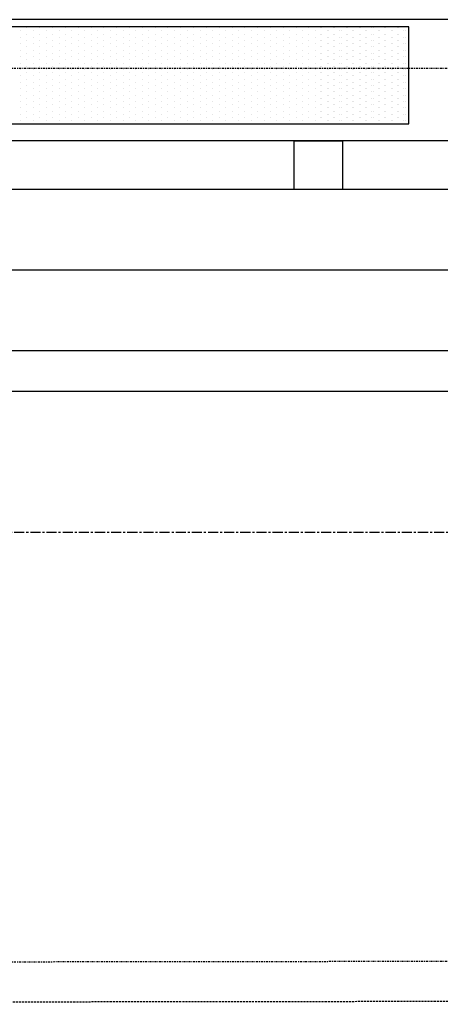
# Model space of a CAD drawing. Header units: inches. Extents: x -145354 to -97635, y 38777 to 78670.
# Tile 108 of 231: x -140548 to -140496, y 50466 to 50588. Entities that reach past the tile are written whole.
import ezdxf

# ---------------------------------------------------------------- set-up
doc = ezdxf.new("R2010")
doc.units = ezdxf.units.IN
doc.header["$MEASUREMENT"] = 0
for name, pattern in [('CENTER', [2, 1.25, -0.25, 0.25, -0.25]), ('DASHDOT', [1, 0.5, -0.25, 0, -0.25]), ('DASHED2', [0.375, 0.25, -0.125])]:
    doc.linetypes.add(name, pattern=pattern)
for name, color, linetype in [('cokół_widok', 255, 'Continuous'), ('Ele-balustrada', 64, 'Continuous'), ('Okn---okna', 5, 'Continuous'), ('Os-osie glowne', 8, 'CENTER'), ('Sc-nadproza kon', 5, 'DASHED2'), ('W-idok', 9, 'Continuous'), ('Wyp-grzejniki', 56, 'Continuous')]:
    doc.layers.add(name, color=color, linetype=linetype)

# ---------------------------------------------------------------- blocks, each defined once
blk = doc.blocks.new('G_170')
at = {"layer": 'Wyp-grzejniki'}
for p, q in [((0, 0), (-180, 0)), ((0, -12), (0, 0)), ((-48.1, -0.51), (-48.1, -0.51)), ((-47.31, -0.11), (-47.31, -0.11)), ((-47.31, -0.9), (-47.31, -0.9)), ((-46.52, -0.51), (-46.52, -0.51)), ((-45.72, -0.11), (-45.72, -0.11)), ((-45.72, -0.9), (-45.72, -0.9)), ((-44.93, -0.51), (-44.93, -0.51)), ((-44.14, -0.11), (-44.14, -0.11)), ((-44.14, -0.9), (-44.14, -0.9)), ((-43.34, -0.51), (-43.34, -0.51)), ((-42.55, -0.11), (-42.55, -0.11)), ((-42.55, -0.9), (-42.55, -0.9)), ((-41.75, -0.51), (-41.75, -0.51)), ((-40.96, -0.11), (-40.96, -0.11)), ((-40.96, -0.9), (-40.96, -0.9)), ((-40.17, -0.51), (-40.17, -0.51)), ((-39.37, -0.11), (-39.37, -0.11)), ((-39.37, -0.9), (-39.37, -0.9)), ((-38.58, -0.51), (-38.58, -0.51)), ((-37.79, -0.11), (-37.79, -0.11)), ((-37.79, -0.9), (-37.79, -0.9)), ((-36.99, -0.51), (-36.99, -0.51)), ((-36.2, -0.11), (-36.2, -0.11)), ((-36.2, -0.9), (-36.2, -0.9)), ((-35.4, -0.51), (-35.4, -0.51)), ((-34.61, -0.11), (-34.61, -0.11)), ((-34.61, -0.9), (-34.61, -0.9)), ((-33.82, -0.51), (-33.82, -0.51)), ((-33.02, -0.11), (-33.02, -0.11)), ((-33.02, -0.9), (-33.02, -0.9)), ((-32.23, -0.51), (-32.23, -0.51)), ((-31.44, -0.11), (-31.44, -0.11)), ((-31.44, -0.9), (-31.44, -0.9)), ((-30.64, -0.51), (-30.64, -0.51)), ((-29.85, -0.11), (-29.85, -0.11)), ((-29.85, -0.9), (-29.85, -0.9)), ((-29.05, -0.51), (-29.05, -0.51)), ((-28.26, -0.11), (-28.26, -0.11)), ((-28.26, -0.9), (-28.26, -0.9)), ((-27.47, -0.51), (-27.47, -0.51)), ((-26.67, -0.11), (-26.67, -0.11)), ((-26.67, -0.9), (-26.67, -0.9)), ((-25.88, -0.51), (-25.88, -0.51)), ((-25.09, -0.11), (-25.09, -0.11)), ((-25.09, -0.9), (-25.09, -0.9)), ((-24.29, -0.51), (-24.29, -0.51)), ((-23.5, -0.11), (-23.5, -0.11)), ((-23.5, -0.9), (-23.5, -0.9)), ((-22.7, -0.51), (-22.7, -0.51)), ((-21.91, -0.11), (-21.91, -0.11)), ((-21.91, -0.9), (-21.91, -0.9)), ((-21.12, -0.51), (-21.12, -0.51)), ((-20.32, -0.11), (-20.32, -0.11)), ((-20.32, -0.9), (-20.32, -0.9)), ((-19.53, -0.51), (-19.53, -0.51)), ((-18.74, -0.11), (-18.74, -0.11)), ((-18.74, -0.9), (-18.74, -0.9)), ((-17.94, -0.51), (-17.94, -0.51)), ((-17.15, -0.11), (-17.15, -0.11)), ((-17.15, -0.9), (-17.15, -0.9)), ((-16.35, -0.51), (-16.35, -0.51)), ((-15.56, -0.11), (-15.56, -0.11)), ((-15.56, -0.9), (-15.56, -0.9)), ((-14.77, -0.51), (-14.77, -0.51)), ((-13.97, -0.11), (-13.97, -0.11)), ((-13.97, -0.9), (-13.97, -0.9)), ((-13.18, -0.51), (-13.18, -0.51)), ((-12.39, -0.11), (-12.39, -0.11)), ((-12.39, -0.9), (-12.39, -0.9)), ((-11.59, -0.51), (-11.59, -0.51)), ((-10.95, -0.11), (-10.95, -0.11)), ((-10.95, -0.9), (-10.95, -0.9)), ((-10.8, -0.11), (-10.8, -0.11)), ((-10.8, -0.9), (-10.8, -0.9)), ((-10.15, -0.51), (-10.15, -0.51)), ((-10, -0.51), (-10, -0.51)), ((-9.36, -0.11), (-9.36, -0.11)), ((-9.36, -0.9), (-9.36, -0.9)), ((-9.21, -0.11), (-9.21, -0.11)), ((-9.21, -0.9), (-9.21, -0.9)), ((-8.57, -0.51), (-8.57, -0.51)), ((-8.42, -0.51), (-8.42, -0.51)), ((-7.77, -0.11), (-7.77, -0.11)), ((-7.77, -0.9), (-7.77, -0.9)), ((-7.62, -0.11), (-7.62, -0.11)), ((-7.62, -0.9), (-7.62, -0.9)), ((-6.98, -0.51), (-6.98, -0.51)), ((-6.83, -0.51), (-6.83, -0.51)), ((-6.19, -0.11), (-6.19, -0.11)), ((-6.19, -0.9), (-6.19, -0.9)), ((-6.04, -0.11), (-6.04, -0.11)), ((-6.04, -0.9), (-6.04, -0.9)), ((-5.39, -0.51), (-5.39, -0.51)), ((-5.24, -0.51), (-5.24, -0.51)), ((-4.6, -0.11), (-4.6, -0.11)), ((-4.6, -0.9), (-4.6, -0.9)), ((-4.45, -0.11), (-4.45, -0.11)), ((-4.45, -0.9), (-4.45, -0.9)), ((-3.8, -0.51), (-3.8, -0.51)), ((-3.65, -0.51), (-3.65, -0.51)), ((-3.01, -0.11), (-3.01, -0.11)), ((-3.01, -0.9), (-3.01, -0.9)), ((-2.86, -0.11), (-2.86, -0.11)), ((-2.86, -0.9), (-2.86, -0.9)), ((-2.22, -0.51), (-2.22, -0.51)), ((-2.07, -0.51), (-2.07, -0.51)), ((-1.42, -0.11), (-1.42, -0.11)), ((-1.42, -0.9), (-1.42, -0.9)), ((-1.27, -0.11), (-1.27, -0.11)), ((-1.27, -0.9), (-1.27, -0.9)), ((-0.63, -0.51), (-0.63, -0.51)), ((-0.48, -0.51), (-0.48, -0.51)), ((-48.1, -1.3), (-48.1, -1.3)), ((-48.1, -2.09), (-48.1, -2.09)), ((-47.31, -1.7), (-47.31, -1.7)), ((-46.52, -1.3), (-46.52, -1.3)), ((-46.52, -2.09), (-46.52, -2.09)), ((-45.72, -1.7), (-45.72, -1.7)), ((-44.93, -1.3), (-44.93, -1.3)), ((-44.93, -2.09), (-44.93, -2.09)), ((-44.14, -1.7), (-44.14, -1.7)), ((-43.34, -1.3), (-43.34, -1.3)), ((-43.34, -2.09), (-43.34, -2.09)), ((-42.55, -1.7), (-42.55, -1.7)), ((-41.75, -1.3), (-41.75, -1.3)), ((-41.75, -2.09), (-41.75, -2.09)), ((-40.96, -1.7), (-40.96, -1.7)), ((-40.17, -1.3), (-40.17, -1.3)), ((-40.17, -2.09), (-40.17, -2.09)), ((-39.37, -1.7), (-39.37, -1.7)), ((-38.58, -1.3), (-38.58, -1.3)), ((-38.58, -2.09), (-38.58, -2.09)), ((-37.79, -1.7), (-37.79, -1.7)), ((-36.99, -1.3), (-36.99, -1.3)), ((-36.99, -2.09), (-36.99, -2.09)), ((-36.2, -1.7), (-36.2, -1.7)), ((-35.4, -1.3), (-35.4, -1.3)), ((-35.4, -2.09), (-35.4, -2.09)), ((-34.61, -1.7), (-34.61, -1.7)), ((-33.82, -1.3), (-33.82, -1.3)), ((-33.82, -2.09), (-33.82, -2.09)), ((-33.02, -1.7), (-33.02, -1.7)), ((-32.23, -1.3), (-32.23, -1.3)), ((-32.23, -2.09), (-32.23, -2.09)), ((-31.44, -1.7), (-31.44, -1.7)), ((-30.64, -1.3), (-30.64, -1.3)), ((-30.64, -2.09), (-30.64, -2.09)), ((-29.85, -1.7), (-29.85, -1.7)), ((-29.05, -1.3), (-29.05, -1.3)), ((-29.05, -2.09), (-29.05, -2.09)), ((-28.26, -1.7), (-28.26, -1.7)), ((-27.47, -1.3), (-27.47, -1.3)), ((-27.47, -2.09), (-27.47, -2.09)), ((-26.67, -1.7), (-26.67, -1.7)), ((-25.88, -1.3), (-25.88, -1.3)), ((-25.88, -2.09), (-25.88, -2.09)), ((-25.09, -1.7), (-25.09, -1.7)), ((-24.29, -1.3), (-24.29, -1.3)), ((-24.29, -2.09), (-24.29, -2.09)), ((-23.5, -1.7), (-23.5, -1.7)), ((-22.7, -1.3), (-22.7, -1.3)), ((-22.7, -2.09), (-22.7, -2.09)), ((-21.91, -1.7), (-21.91, -1.7)), ((-21.12, -1.3), (-21.12, -1.3)), ((-21.12, -2.09), (-21.12, -2.09)), ((-20.32, -1.7), (-20.32, -1.7)), ((-19.53, -1.3), (-19.53, -1.3)), ((-19.53, -2.09), (-19.53, -2.09)), ((-18.74, -1.7), (-18.74, -1.7)), ((-17.94, -1.3), (-17.94, -1.3)), ((-17.94, -2.09), (-17.94, -2.09)), ((-17.15, -1.7), (-17.15, -1.7)), ((-16.35, -1.3), (-16.35, -1.3)), ((-16.35, -2.09), (-16.35, -2.09)), ((-15.56, -1.7), (-15.56, -1.7)), ((-14.77, -1.3), (-14.77, -1.3)), ((-14.77, -2.09), (-14.77, -2.09)), ((-13.97, -1.7), (-13.97, -1.7)), ((-13.18, -1.3), (-13.18, -1.3)), ((-13.18, -2.09), (-13.18, -2.09)), ((-12.39, -1.7), (-12.39, -1.7)), ((-11.59, -1.3), (-11.59, -1.3)), ((-11.59, -2.09), (-11.59, -2.09)), ((-10.95, -1.7), (-10.95, -1.7)), ((-10.8, -1.7), (-10.8, -1.7)), ((-10.15, -1.3), (-10.15, -1.3)), ((-10.15, -2.09), (-10.15, -2.09)), ((-10, -1.3), (-10, -1.3)), ((-10, -2.09), (-10, -2.09)), ((-9.36, -1.7), (-9.36, -1.7)), ((-9.21, -1.7), (-9.21, -1.7)), ((-8.57, -1.3), (-8.57, -1.3)), ((-8.57, -2.09), (-8.57, -2.09)), ((-8.42, -1.3), (-8.42, -1.3)), ((-8.42, -2.09), (-8.42, -2.09)), ((-7.77, -1.7), (-7.77, -1.7)), ((-7.62, -1.7), (-7.62, -1.7)), ((-6.98, -1.3), (-6.98, -1.3)), ((-6.98, -2.09), (-6.98, -2.09)), ((-6.83, -1.3), (-6.83, -1.3)), ((-6.83, -2.09), (-6.83, -2.09)), ((-6.19, -1.7), (-6.19, -1.7)), ((-6.04, -1.7), (-6.04, -1.7)), ((-5.39, -1.3), (-5.39, -1.3)), ((-5.39, -2.09), (-5.39, -2.09)), ((-5.24, -1.3), (-5.24, -1.3)), ((-5.24, -2.09), (-5.24, -2.09)), ((-4.6, -1.7), (-4.6, -1.7)), ((-4.45, -1.7), (-4.45, -1.7)), ((-3.8, -1.3), (-3.8, -1.3)), ((-3.8, -2.09), (-3.8, -2.09)), ((-3.65, -1.3), (-3.65, -1.3)), ((-3.65, -2.09), (-3.65, -2.09)), ((-3.01, -1.7), (-3.01, -1.7)), ((-2.86, -1.7), (-2.86, -1.7)), ((-2.22, -1.3), (-2.22, -1.3)), ((-2.22, -2.09), (-2.22, -2.09)), ((-2.07, -1.3), (-2.07, -1.3)), ((-2.07, -2.09), (-2.07, -2.09)), ((-1.42, -1.7), (-1.42, -1.7)), ((-1.27, -1.7), (-1.27, -1.7)), ((-0.63, -1.3), (-0.63, -1.3)), ((-0.63, -2.09), (-0.63, -2.09)), ((-0.48, -1.3), (-0.48, -1.3)), ((-0.48, -2.09), (-0.48, -2.09)), ((-48.1, -2.89), (-48.1, -2.89)), ((-47.31, -2.49), (-47.31, -2.49)), ((-47.31, -3.28), (-47.31, -3.28)), ((-46.52, -2.89), (-46.52, -2.89)), ((-45.72, -2.49), (-45.72, -2.49)), ((-45.72, -3.28), (-45.72, -3.28)), ((-44.93, -2.89), (-44.93, -2.89)), ((-44.14, -2.49), (-44.14, -2.49)), ((-44.14, -3.28), (-44.14, -3.28)), ((-43.34, -2.89), (-43.34, -2.89)), ((-42.55, -2.49), (-42.55, -2.49)), ((-42.55, -3.28), (-42.55, -3.28)), ((-41.75, -2.89), (-41.75, -2.89)), ((-40.96, -2.49), (-40.96, -2.49)), ((-40.96, -3.28), (-40.96, -3.28)), ((-40.17, -2.89), (-40.17, -2.89)), ((-39.37, -2.49), (-39.37, -2.49)), ((-39.37, -3.28), (-39.37, -3.28)), ((-38.58, -2.89), (-38.58, -2.89)), ((-37.79, -2.49), (-37.79, -2.49)), ((-37.79, -3.28), (-37.79, -3.28)), ((-36.99, -2.89), (-36.99, -2.89)), ((-36.2, -2.49), (-36.2, -2.49)), ((-36.2, -3.28), (-36.2, -3.28)), ((-35.4, -2.89), (-35.4, -2.89)), ((-34.61, -2.49), (-34.61, -2.49)), ((-34.61, -3.28), (-34.61, -3.28)), ((-33.82, -2.89), (-33.82, -2.89)), ((-33.02, -2.49), (-33.02, -2.49)), ((-33.02, -3.28), (-33.02, -3.28)), ((-32.23, -2.89), (-32.23, -2.89)), ((-31.44, -2.49), (-31.44, -2.49)), ((-31.44, -3.28), (-31.44, -3.28)), ((-30.64, -2.89), (-30.64, -2.89)), ((-29.85, -2.49), (-29.85, -2.49)), ((-29.85, -3.28), (-29.85, -3.28)), ((-29.05, -2.89), (-29.05, -2.89)), ((-28.26, -2.49), (-28.26, -2.49)), ((-28.26, -3.28), (-28.26, -3.28)), ((-27.47, -2.89), (-27.47, -2.89)), ((-26.67, -2.49), (-26.67, -2.49)), ((-26.67, -3.28), (-26.67, -3.28)), ((-25.88, -2.89), (-25.88, -2.89)), ((-25.09, -2.49), (-25.09, -2.49)), ((-25.09, -3.28), (-25.09, -3.28)), ((-24.29, -2.89), (-24.29, -2.89)), ((-23.5, -2.49), (-23.5, -2.49)), ((-23.5, -3.28), (-23.5, -3.28)), ((-22.7, -2.89), (-22.7, -2.89)), ((-21.91, -2.49), (-21.91, -2.49)), ((-21.91, -3.28), (-21.91, -3.28)), ((-21.12, -2.89), (-21.12, -2.89)), ((-20.32, -2.49), (-20.32, -2.49)), ((-20.32, -3.28), (-20.32, -3.28)), ((-19.53, -2.89), (-19.53, -2.89)), ((-18.74, -2.49), (-18.74, -2.49)), ((-18.74, -3.28), (-18.74, -3.28)), ((-17.94, -2.89), (-17.94, -2.89)), ((-17.15, -2.49), (-17.15, -2.49)), ((-17.15, -3.28), (-17.15, -3.28)), ((-16.35, -2.89), (-16.35, -2.89)), ((-15.56, -2.49), (-15.56, -2.49)), ((-15.56, -3.28), (-15.56, -3.28)), ((-14.77, -2.89), (-14.77, -2.89)), ((-13.97, -2.49), (-13.97, -2.49)), ((-13.97, -3.28), (-13.97, -3.28)), ((-13.18, -2.89), (-13.18, -2.89)), ((-12.39, -2.49), (-12.39, -2.49)), ((-12.39, -3.28), (-12.39, -3.28)), ((-11.59, -2.89), (-11.59, -2.89)), ((-10.95, -2.49), (-10.95, -2.49)), ((-10.95, -3.28), (-10.95, -3.28)), ((-10.8, -2.49), (-10.8, -2.49)), ((-10.8, -3.28), (-10.8, -3.28)), ((-10.15, -2.89), (-10.15, -2.89)), ((-10, -2.89), (-10, -2.89)), ((-9.36, -2.49), (-9.36, -2.49)), ((-9.36, -3.28), (-9.36, -3.28)), ((-9.21, -2.49), (-9.21, -2.49)), ((-9.21, -3.28), (-9.21, -3.28)), ((-8.57, -2.89), (-8.57, -2.89)), ((-8.42, -2.89), (-8.42, -2.89)), ((-7.77, -2.49), (-7.77, -2.49)), ((-7.77, -3.28), (-7.77, -3.28)), ((-7.62, -2.49), (-7.62, -2.49)), ((-7.62, -3.28), (-7.62, -3.28)), ((-6.98, -2.89), (-6.98, -2.89)), ((-6.83, -2.89), (-6.83, -2.89)), ((-6.19, -2.49), (-6.19, -2.49)), ((-6.19, -3.28), (-6.19, -3.28)), ((-6.04, -2.49), (-6.04, -2.49)), ((-6.04, -3.28), (-6.04, -3.28)), ((-5.39, -2.89), (-5.39, -2.89)), ((-5.24, -2.89), (-5.24, -2.89)), ((-4.6, -2.49), (-4.6, -2.49)), ((-4.6, -3.28), (-4.6, -3.28)), ((-4.45, -2.49), (-4.45, -2.49)), ((-4.45, -3.28), (-4.45, -3.28)), ((-3.8, -2.89), (-3.8, -2.89)), ((-3.65, -2.89), (-3.65, -2.89)), ((-3.01, -2.49), (-3.01, -2.49)), ((-3.01, -3.28), (-3.01, -3.28)), ((-2.86, -2.49), (-2.86, -2.49)), ((-2.86, -3.28), (-2.86, -3.28)), ((-2.22, -2.89), (-2.22, -2.89)), ((-2.07, -2.89), (-2.07, -2.89)), ((-1.42, -2.49), (-1.42, -2.49)), ((-1.42, -3.28), (-1.42, -3.28)), ((-1.27, -2.49), (-1.27, -2.49)), ((-1.27, -3.28), (-1.27, -3.28)), ((-0.63, -2.89), (-0.63, -2.89)), ((-0.48, -2.89), (-0.48, -2.89)), ((-48.1, -3.68), (-48.1, -3.68)), ((-48.1, -4.48), (-48.1, -4.48)), ((-47.31, -4.08), (-47.31, -4.08)), ((-47.31, -4.87), (-47.31, -4.87)), ((-46.52, -3.68), (-46.52, -3.68)), ((-46.52, -4.48), (-46.52, -4.48)), ((-45.72, -4.08), (-45.72, -4.08)), ((-45.72, -4.87), (-45.72, -4.87)), ((-44.93, -3.68), (-44.93, -3.68)), ((-44.93, -4.48), (-44.93, -4.48)), ((-44.14, -4.08), (-44.14, -4.08)), ((-44.14, -4.87), (-44.14, -4.87)), ((-43.34, -3.68), (-43.34, -3.68)), ((-43.34, -4.48), (-43.34, -4.48)), ((-42.55, -4.08), (-42.55, -4.08)), ((-42.55, -4.87), (-42.55, -4.87)), ((-41.75, -3.68), (-41.75, -3.68)), ((-41.75, -4.48), (-41.75, -4.48)), ((-40.96, -4.08), (-40.96, -4.08)), ((-40.96, -4.87), (-40.96, -4.87)), ((-40.17, -3.68), (-40.17, -3.68)), ((-40.17, -4.48), (-40.17, -4.48)), ((-39.37, -4.08), (-39.37, -4.08)), ((-39.37, -4.87), (-39.37, -4.87)), ((-38.58, -3.68), (-38.58, -3.68)), ((-38.58, -4.48), (-38.58, -4.48)), ((-37.79, -4.08), (-37.79, -4.08)), ((-37.79, -4.87), (-37.79, -4.87)), ((-36.99, -3.68), (-36.99, -3.68)), ((-36.99, -4.48), (-36.99, -4.48)), ((-36.2, -4.08), (-36.2, -4.08)), ((-36.2, -4.87), (-36.2, -4.87)), ((-35.4, -3.68), (-35.4, -3.68)), ((-35.4, -4.48), (-35.4, -4.48)), ((-34.61, -4.08), (-34.61, -4.08)), ((-34.61, -4.87), (-34.61, -4.87)), ((-33.82, -3.68), (-33.82, -3.68)), ((-33.82, -4.48), (-33.82, -4.48)), ((-33.02, -4.08), (-33.02, -4.08)), ((-33.02, -4.87), (-33.02, -4.87)), ((-32.23, -3.68), (-32.23, -3.68)), ((-32.23, -4.48), (-32.23, -4.48)), ((-31.44, -4.08), (-31.44, -4.08)), ((-31.44, -4.87), (-31.44, -4.87)), ((-30.64, -3.68), (-30.64, -3.68)), ((-30.64, -4.48), (-30.64, -4.48)), ((-29.85, -4.08), (-29.85, -4.08)), ((-29.85, -4.87), (-29.85, -4.87)), ((-29.05, -3.68), (-29.05, -3.68)), ((-29.05, -4.48), (-29.05, -4.48)), ((-28.26, -4.08), (-28.26, -4.08)), ((-28.26, -4.87), (-28.26, -4.87)), ((-27.47, -3.68), (-27.47, -3.68)), ((-27.47, -4.48), (-27.47, -4.48)), ((-26.67, -4.08), (-26.67, -4.08)), ((-26.67, -4.87), (-26.67, -4.87)), ((-25.88, -3.68), (-25.88, -3.68)), ((-25.88, -4.48), (-25.88, -4.48)), ((-25.09, -4.08), (-25.09, -4.08)), ((-25.09, -4.87), (-25.09, -4.87)), ((-24.29, -3.68), (-24.29, -3.68)), ((-24.29, -4.48), (-24.29, -4.48)), ((-23.5, -4.08), (-23.5, -4.08)), ((-23.5, -4.87), (-23.5, -4.87)), ((-22.7, -3.68), (-22.7, -3.68)), ((-22.7, -4.48), (-22.7, -4.48)), ((-21.91, -4.08), (-21.91, -4.08)), ((-21.91, -4.87), (-21.91, -4.87)), ((-21.12, -3.68), (-21.12, -3.68)), ((-21.12, -4.48), (-21.12, -4.48)), ((-20.32, -4.08), (-20.32, -4.08)), ((-20.32, -4.87), (-20.32, -4.87)), ((-19.53, -3.68), (-19.53, -3.68)), ((-19.53, -4.48), (-19.53, -4.48)), ((-18.74, -4.08), (-18.74, -4.08)), ((-18.74, -4.87), (-18.74, -4.87)), ((-17.94, -3.68), (-17.94, -3.68)), ((-17.94, -4.48), (-17.94, -4.48)), ((-17.15, -4.08), (-17.15, -4.08)), ((-17.15, -4.87), (-17.15, -4.87)), ((-16.35, -3.68), (-16.35, -3.68)), ((-16.35, -4.48), (-16.35, -4.48)), ((-15.56, -4.08), (-15.56, -4.08)), ((-15.56, -4.87), (-15.56, -4.87)), ((-14.77, -3.68), (-14.77, -3.68)), ((-14.77, -4.48), (-14.77, -4.48)), ((-13.97, -4.08), (-13.97, -4.08)), ((-13.97, -4.87), (-13.97, -4.87)), ((-13.18, -3.68), (-13.18, -3.68)), ((-13.18, -4.48), (-13.18, -4.48)), ((-12.39, -4.08), (-12.39, -4.08)), ((-12.39, -4.87), (-12.39, -4.87)), ((-11.59, -3.68), (-11.59, -3.68)), ((-11.59, -4.48), (-11.59, -4.48)), ((-10.95, -4.08), (-10.95, -4.08)), ((-10.95, -4.87), (-10.95, -4.87)), ((-10.8, -4.08), (-10.8, -4.08)), ((-10.8, -4.87), (-10.8, -4.87)), ((-10.15, -3.68), (-10.15, -3.68)), ((-10.15, -4.48), (-10.15, -4.48)), ((-10, -3.68), (-10, -3.68)), ((-10, -4.48), (-10, -4.48)), ((-9.36, -4.08), (-9.36, -4.08)), ((-9.36, -4.87), (-9.36, -4.87)), ((-9.21, -4.08), (-9.21, -4.08)), ((-9.21, -4.87), (-9.21, -4.87)), ((-8.57, -3.68), (-8.57, -3.68)), ((-8.57, -4.48), (-8.57, -4.48)), ((-8.42, -3.68), (-8.42, -3.68)), ((-8.42, -4.48), (-8.42, -4.48)), ((-7.77, -4.08), (-7.77, -4.08)), ((-7.77, -4.87), (-7.77, -4.87)), ((-7.62, -4.08), (-7.62, -4.08)), ((-7.62, -4.87), (-7.62, -4.87)), ((-6.98, -3.68), (-6.98, -3.68)), ((-6.98, -4.48), (-6.98, -4.48)), ((-6.83, -3.68), (-6.83, -3.68)), ((-6.83, -4.48), (-6.83, -4.48)), ((-6.19, -4.08), (-6.19, -4.08)), ((-6.19, -4.87), (-6.19, -4.87)), ((-6.04, -4.08), (-6.04, -4.08)), ((-6.04, -4.87), (-6.04, -4.87)), ((-5.39, -3.68), (-5.39, -3.68)), ((-5.39, -4.48), (-5.39, -4.48)), ((-5.24, -3.68), (-5.24, -3.68)), ((-5.24, -4.48), (-5.24, -4.48)), ((-4.6, -4.08), (-4.6, -4.08)), ((-4.6, -4.87), (-4.6, -4.87)), ((-4.45, -4.08), (-4.45, -4.08)), ((-4.45, -4.87), (-4.45, -4.87)), ((-3.8, -3.68), (-3.8, -3.68)), ((-3.8, -4.48), (-3.8, -4.48)), ((-3.65, -3.68), (-3.65, -3.68)), ((-3.65, -4.48), (-3.65, -4.48)), ((-3.01, -4.08), (-3.01, -4.08)), ((-3.01, -4.87), (-3.01, -4.87)), ((-2.86, -4.08), (-2.86, -4.08)), ((-2.86, -4.87), (-2.86, -4.87)), ((-2.22, -3.68), (-2.22, -3.68)), ((-2.22, -4.48), (-2.22, -4.48)), ((-2.07, -3.68), (-2.07, -3.68)), ((-2.07, -4.48), (-2.07, -4.48)), ((-1.42, -4.08), (-1.42, -4.08)), ((-1.42, -4.87), (-1.42, -4.87)), ((-1.27, -4.08), (-1.27, -4.08)), ((-1.27, -4.87), (-1.27, -4.87)), ((-0.63, -3.68), (-0.63, -3.68)), ((-0.63, -4.48), (-0.63, -4.48)), ((-0.48, -3.68), (-0.48, -3.68)), ((-0.48, -4.48), (-0.48, -4.48)), ((-48.1, -5.27), (-48.1, -5.27)), ((-48.1, -6.06), (-48.1, -6.06)), ((-47.31, -5.67), (-47.31, -5.67)), ((-46.52, -5.27), (-46.52, -5.27)), ((-46.52, -6.06), (-46.52, -6.06)), ((-45.72, -5.67), (-45.72, -5.67)), ((-44.93, -5.27), (-44.93, -5.27)), ((-44.93, -6.06), (-44.93, -6.06)), ((-44.14, -5.67), (-44.14, -5.67)), ((-43.34, -5.27), (-43.34, -5.27)), ((-43.34, -6.06), (-43.34, -6.06)), ((-42.55, -5.67), (-42.55, -5.67)), ((-41.75, -5.27), (-41.75, -5.27)), ((-41.75, -6.06), (-41.75, -6.06)), ((-40.96, -5.67), (-40.96, -5.67)), ((-40.17, -5.27), (-40.17, -5.27)), ((-40.17, -6.06), (-40.17, -6.06)), ((-39.37, -5.67), (-39.37, -5.67)), ((-38.58, -5.27), (-38.58, -5.27)), ((-38.58, -6.06), (-38.58, -6.06)), ((-37.79, -5.67), (-37.79, -5.67)), ((-36.99, -5.27), (-36.99, -5.27)), ((-36.99, -6.06), (-36.99, -6.06)), ((-36.2, -5.67), (-36.2, -5.67)), ((-35.4, -5.27), (-35.4, -5.27)), ((-35.4, -6.06), (-35.4, -6.06)), ((-34.61, -5.67), (-34.61, -5.67)), ((-33.82, -5.27), (-33.82, -5.27)), ((-33.82, -6.06), (-33.82, -6.06)), ((-33.02, -5.67), (-33.02, -5.67)), ((-32.23, -5.27), (-32.23, -5.27)), ((-32.23, -6.06), (-32.23, -6.06)), ((-31.44, -5.67), (-31.44, -5.67)), ((-30.64, -5.27), (-30.64, -5.27)), ((-30.64, -6.06), (-30.64, -6.06)), ((-29.85, -5.67), (-29.85, -5.67)), ((-29.05, -5.27), (-29.05, -5.27)), ((-29.05, -6.06), (-29.05, -6.06)), ((-28.26, -5.67), (-28.26, -5.67)), ((-27.47, -5.27), (-27.47, -5.27)), ((-27.47, -6.06), (-27.47, -6.06)), ((-26.67, -5.67), (-26.67, -5.67)), ((-25.88, -5.27), (-25.88, -5.27)), ((-25.88, -6.06), (-25.88, -6.06)), ((-25.09, -5.67), (-25.09, -5.67)), ((-24.29, -5.27), (-24.29, -5.27)), ((-24.29, -6.06), (-24.29, -6.06)), ((-23.5, -5.67), (-23.5, -5.67)), ((-22.7, -5.27), (-22.7, -5.27)), ((-22.7, -6.06), (-22.7, -6.06)), ((-21.91, -5.67), (-21.91, -5.67)), ((-21.12, -5.27), (-21.12, -5.27)), ((-21.12, -6.06), (-21.12, -6.06)), ((-20.32, -5.67), (-20.32, -5.67)), ((-19.53, -5.27), (-19.53, -5.27)), ((-19.53, -6.06), (-19.53, -6.06)), ((-18.74, -5.67), (-18.74, -5.67)), ((-17.94, -5.27), (-17.94, -5.27)), ((-17.94, -6.06), (-17.94, -6.06)), ((-17.15, -5.67), (-17.15, -5.67)), ((-16.35, -5.27), (-16.35, -5.27)), ((-16.35, -6.06), (-16.35, -6.06)), ((-15.56, -5.67), (-15.56, -5.67)), ((-14.77, -5.27), (-14.77, -5.27)), ((-14.77, -6.06), (-14.77, -6.06)), ((-13.97, -5.67), (-13.97, -5.67)), ((-13.18, -5.27), (-13.18, -5.27)), ((-13.18, -6.06), (-13.18, -6.06)), ((-12.39, -5.67), (-12.39, -5.67)), ((-11.59, -5.27), (-11.59, -5.27)), ((-11.59, -6.06), (-11.59, -6.06)), ((-10.95, -5.67), (-10.95, -5.67)), ((-10.8, -5.67), (-10.8, -5.67)), ((-10.15, -5.27), (-10.15, -5.27)), ((-10.15, -6.06), (-10.15, -6.06)), ((-10, -5.27), (-10, -5.27)), ((-10, -6.06), (-10, -6.06)), ((-9.36, -5.67), (-9.36, -5.67)), ((-9.21, -5.67), (-9.21, -5.67)), ((-8.57, -5.27), (-8.57, -5.27)), ((-8.57, -6.06), (-8.57, -6.06)), ((-8.42, -5.27), (-8.42, -5.27)), ((-8.42, -6.06), (-8.42, -6.06)), ((-7.77, -5.67), (-7.77, -5.67)), ((-7.62, -5.67), (-7.62, -5.67)), ((-6.98, -5.27), (-6.98, -5.27)), ((-6.98, -6.06), (-6.98, -6.06)), ((-6.83, -5.27), (-6.83, -5.27)), ((-6.83, -6.06), (-6.83, -6.06)), ((-6.19, -5.67), (-6.19, -5.67)), ((-6.04, -5.67), (-6.04, -5.67)), ((-5.39, -5.27), (-5.39, -5.27)), ((-5.39, -6.06), (-5.39, -6.06)), ((-5.24, -5.27), (-5.24, -5.27)), ((-5.24, -6.06), (-5.24, -6.06)), ((-4.6, -5.67), (-4.6, -5.67)), ((-4.45, -5.67), (-4.45, -5.67)), ((-3.8, -5.27), (-3.8, -5.27)), ((-3.8, -6.06), (-3.8, -6.06)), ((-3.65, -5.27), (-3.65, -5.27)), ((-3.65, -6.06), (-3.65, -6.06)), ((-3.01, -5.67), (-3.01, -5.67)), ((-2.86, -5.67), (-2.86, -5.67)), ((-2.22, -5.27), (-2.22, -5.27)), ((-2.22, -6.06), (-2.22, -6.06)), ((-2.07, -5.27), (-2.07, -5.27)), ((-2.07, -6.06), (-2.07, -6.06)), ((-1.42, -5.67), (-1.42, -5.67)), ((-1.27, -5.67), (-1.27, -5.67)), ((-0.63, -5.27), (-0.63, -5.27)), ((-0.63, -6.06), (-0.63, -6.06)), ((-0.48, -5.27), (-0.48, -5.27)), ((-0.48, -6.06), (-0.48, -6.06)), ((-48.1, -6.86), (-48.1, -6.86)), ((-47.31, -6.46), (-47.31, -6.46)), ((-47.31, -7.25), (-47.31, -7.25)), ((-46.52, -6.86), (-46.52, -6.86)), ((-45.72, -6.46), (-45.72, -6.46)), ((-45.72, -7.25), (-45.72, -7.25)), ((-44.93, -6.86), (-44.93, -6.86)), ((-44.14, -6.46), (-44.14, -6.46)), ((-44.14, -7.25), (-44.14, -7.25)), ((-43.34, -6.86), (-43.34, -6.86)), ((-42.55, -6.46), (-42.55, -6.46)), ((-42.55, -7.25), (-42.55, -7.25)), ((-41.75, -6.86), (-41.75, -6.86)), ((-40.96, -6.46), (-40.96, -6.46)), ((-40.96, -7.25), (-40.96, -7.25)), ((-40.17, -6.86), (-40.17, -6.86)), ((-39.37, -6.46), (-39.37, -6.46)), ((-39.37, -7.25), (-39.37, -7.25)), ((-38.58, -6.86), (-38.58, -6.86)), ((-37.79, -6.46), (-37.79, -6.46)), ((-37.79, -7.25), (-37.79, -7.25)), ((-36.99, -6.86), (-36.99, -6.86)), ((-36.2, -6.46), (-36.2, -6.46)), ((-36.2, -7.25), (-36.2, -7.25)), ((-35.4, -6.86), (-35.4, -6.86)), ((-34.61, -6.46), (-34.61, -6.46)), ((-34.61, -7.25), (-34.61, -7.25)), ((-33.82, -6.86), (-33.82, -6.86)), ((-33.02, -6.46), (-33.02, -6.46)), ((-33.02, -7.25), (-33.02, -7.25)), ((-32.23, -6.86), (-32.23, -6.86)), ((-31.44, -6.46), (-31.44, -6.46)), ((-31.44, -7.25), (-31.44, -7.25)), ((-30.64, -6.86), (-30.64, -6.86)), ((-29.85, -6.46), (-29.85, -6.46)), ((-29.85, -7.25), (-29.85, -7.25)), ((-29.05, -6.86), (-29.05, -6.86)), ((-28.26, -6.46), (-28.26, -6.46)), ((-28.26, -7.25), (-28.26, -7.25)), ((-27.47, -6.86), (-27.47, -6.86)), ((-26.67, -6.46), (-26.67, -6.46)), ((-26.67, -7.25), (-26.67, -7.25)), ((-25.88, -6.86), (-25.88, -6.86)), ((-25.09, -6.46), (-25.09, -6.46)), ((-25.09, -7.25), (-25.09, -7.25)), ((-24.29, -6.86), (-24.29, -6.86)), ((-23.5, -6.46), (-23.5, -6.46)), ((-23.5, -7.25), (-23.5, -7.25)), ((-22.7, -6.86), (-22.7, -6.86)), ((-21.91, -6.46), (-21.91, -6.46)), ((-21.91, -7.25), (-21.91, -7.25)), ((-21.12, -6.86), (-21.12, -6.86)), ((-20.32, -6.46), (-20.32, -6.46)), ((-20.32, -7.25), (-20.32, -7.25)), ((-19.53, -6.86), (-19.53, -6.86)), ((-18.74, -6.46), (-18.74, -6.46)), ((-18.74, -7.25), (-18.74, -7.25)), ((-17.94, -6.86), (-17.94, -6.86)), ((-17.15, -6.46), (-17.15, -6.46)), ((-17.15, -7.25), (-17.15, -7.25)), ((-16.35, -6.86), (-16.35, -6.86)), ((-15.56, -6.46), (-15.56, -6.46)), ((-15.56, -7.25), (-15.56, -7.25)), ((-14.77, -6.86), (-14.77, -6.86)), ((-13.97, -6.46), (-13.97, -6.46)), ((-13.97, -7.25), (-13.97, -7.25)), ((-13.18, -6.86), (-13.18, -6.86)), ((-12.39, -6.46), (-12.39, -6.46)), ((-12.39, -7.25), (-12.39, -7.25)), ((-11.59, -6.86), (-11.59, -6.86)), ((-10.95, -6.46), (-10.95, -6.46)), ((-10.95, -7.25), (-10.95, -7.25)), ((-10.8, -6.46), (-10.8, -6.46)), ((-10.8, -7.25), (-10.8, -7.25)), ((-10.15, -6.86), (-10.15, -6.86)), ((-10, -6.86), (-10, -6.86)), ((-9.36, -6.46), (-9.36, -6.46)), ((-9.36, -7.25), (-9.36, -7.25)), ((-9.21, -6.46), (-9.21, -6.46)), ((-9.21, -7.25), (-9.21, -7.25)), ((-8.57, -6.86), (-8.57, -6.86)), ((-8.42, -6.86), (-8.42, -6.86)), ((-7.77, -6.46), (-7.77, -6.46)), ((-7.77, -7.25), (-7.77, -7.25)), ((-7.62, -6.46), (-7.62, -6.46)), ((-7.62, -7.25), (-7.62, -7.25)), ((-6.98, -6.86), (-6.98, -6.86)), ((-6.83, -6.86), (-6.83, -6.86)), ((-6.19, -6.46), (-6.19, -6.46)), ((-6.19, -7.25), (-6.19, -7.25)), ((-6.04, -6.46), (-6.04, -6.46)), ((-6.04, -7.25), (-6.04, -7.25)), ((-5.39, -6.86), (-5.39, -6.86)), ((-5.24, -6.86), (-5.24, -6.86)), ((-4.6, -6.46), (-4.6, -6.46)), ((-4.6, -7.25), (-4.6, -7.25)), ((-4.45, -6.46), (-4.45, -6.46)), ((-4.45, -7.25), (-4.45, -7.25)), ((-3.8, -6.86), (-3.8, -6.86)), ((-3.65, -6.86), (-3.65, -6.86)), ((-3.01, -6.46), (-3.01, -6.46)), ((-3.01, -7.25), (-3.01, -7.25)), ((-2.86, -6.46), (-2.86, -6.46)), ((-2.86, -7.25), (-2.86, -7.25)), ((-2.22, -6.86), (-2.22, -6.86)), ((-2.07, -6.86), (-2.07, -6.86)), ((-1.42, -6.46), (-1.42, -6.46)), ((-1.42, -7.25), (-1.42, -7.25)), ((-1.27, -6.46), (-1.27, -6.46)), ((-1.27, -7.25), (-1.27, -7.25)), ((-0.63, -6.86), (-0.63, -6.86)), ((-0.48, -6.86), (-0.48, -6.86)), ((-48.1, -7.65), (-48.1, -7.65)), ((-48.1, -8.44), (-48.1, -8.44)), ((-47.31, -8.05), (-47.31, -8.05)), ((-46.52, -7.65), (-46.52, -7.65)), ((-46.52, -8.44), (-46.52, -8.44)), ((-45.72, -8.05), (-45.72, -8.05)), ((-44.93, -7.65), (-44.93, -7.65)), ((-44.93, -8.44), (-44.93, -8.44)), ((-44.14, -8.05), (-44.14, -8.05)), ((-43.34, -7.65), (-43.34, -7.65)), ((-43.34, -8.44), (-43.34, -8.44)), ((-42.55, -8.05), (-42.55, -8.05)), ((-41.75, -7.65), (-41.75, -7.65)), ((-41.75, -8.44), (-41.75, -8.44)), ((-40.96, -8.05), (-40.96, -8.05)), ((-40.17, -7.65), (-40.17, -7.65)), ((-40.17, -8.44), (-40.17, -8.44)), ((-39.37, -8.05), (-39.37, -8.05)), ((-38.58, -7.65), (-38.58, -7.65)), ((-38.58, -8.44), (-38.58, -8.44)), ((-37.79, -8.05), (-37.79, -8.05)), ((-36.99, -7.65), (-36.99, -7.65)), ((-36.99, -8.44), (-36.99, -8.44)), ((-36.2, -8.05), (-36.2, -8.05)), ((-35.4, -7.65), (-35.4, -7.65)), ((-35.4, -8.44), (-35.4, -8.44)), ((-34.61, -8.05), (-34.61, -8.05)), ((-33.82, -7.65), (-33.82, -7.65)), ((-33.82, -8.44), (-33.82, -8.44)), ((-33.02, -8.05), (-33.02, -8.05)), ((-32.23, -7.65), (-32.23, -7.65)), ((-32.23, -8.44), (-32.23, -8.44)), ((-31.44, -8.05), (-31.44, -8.05)), ((-30.64, -7.65), (-30.64, -7.65)), ((-30.64, -8.44), (-30.64, -8.44)), ((-29.85, -8.05), (-29.85, -8.05)), ((-29.05, -7.65), (-29.05, -7.65)), ((-29.05, -8.44), (-29.05, -8.44)), ((-28.26, -8.05), (-28.26, -8.05)), ((-27.47, -7.65), (-27.47, -7.65)), ((-27.47, -8.44), (-27.47, -8.44)), ((-26.67, -8.05), (-26.67, -8.05)), ((-25.88, -7.65), (-25.88, -7.65)), ((-25.88, -8.44), (-25.88, -8.44)), ((-25.09, -8.05), (-25.09, -8.05)), ((-24.29, -7.65), (-24.29, -7.65)), ((-24.29, -8.44), (-24.29, -8.44)), ((-23.5, -8.05), (-23.5, -8.05)), ((-22.7, -7.65), (-22.7, -7.65)), ((-22.7, -8.44), (-22.7, -8.44)), ((-21.91, -8.05), (-21.91, -8.05)), ((-21.12, -7.65), (-21.12, -7.65)), ((-21.12, -8.44), (-21.12, -8.44)), ((-20.32, -8.05), (-20.32, -8.05)), ((-19.53, -7.65), (-19.53, -7.65)), ((-19.53, -8.44), (-19.53, -8.44)), ((-18.74, -8.05), (-18.74, -8.05)), ((-17.94, -7.65), (-17.94, -7.65)), ((-17.94, -8.44), (-17.94, -8.44)), ((-17.15, -8.05), (-17.15, -8.05)), ((-16.35, -7.65), (-16.35, -7.65)), ((-16.35, -8.44), (-16.35, -8.44)), ((-15.56, -8.05), (-15.56, -8.05)), ((-14.77, -7.65), (-14.77, -7.65)), ((-14.77, -8.44), (-14.77, -8.44)), ((-13.97, -8.05), (-13.97, -8.05)), ((-13.18, -7.65), (-13.18, -7.65)), ((-13.18, -8.44), (-13.18, -8.44)), ((-12.39, -8.05), (-12.39, -8.05)), ((-11.59, -7.65), (-11.59, -7.65)), ((-11.59, -8.44), (-11.59, -8.44)), ((-10.95, -8.05), (-10.95, -8.05)), ((-10.8, -8.05), (-10.8, -8.05)), ((-10.15, -7.65), (-10.15, -7.65)), ((-10.15, -8.44), (-10.15, -8.44)), ((-10, -7.65), (-10, -7.65)), ((-10, -8.44), (-10, -8.44)), ((-9.36, -8.05), (-9.36, -8.05)), ((-9.21, -8.05), (-9.21, -8.05)), ((-8.57, -7.65), (-8.57, -7.65)), ((-8.57, -8.44), (-8.57, -8.44)), ((-8.42, -7.65), (-8.42, -7.65)), ((-8.42, -8.44), (-8.42, -8.44)), ((-7.77, -8.05), (-7.77, -8.05)), ((-7.62, -8.05), (-7.62, -8.05)), ((-6.98, -7.65), (-6.98, -7.65)), ((-6.98, -8.44), (-6.98, -8.44)), ((-6.83, -7.65), (-6.83, -7.65)), ((-6.83, -8.44), (-6.83, -8.44)), ((-6.19, -8.05), (-6.19, -8.05)), ((-6.04, -8.05), (-6.04, -8.05)), ((-5.39, -7.65), (-5.39, -7.65)), ((-5.39, -8.44), (-5.39, -8.44)), ((-5.24, -7.65), (-5.24, -7.65)), ((-5.24, -8.44), (-5.24, -8.44)), ((-4.6, -8.05), (-4.6, -8.05)), ((-4.45, -8.05), (-4.45, -8.05)), ((-3.8, -7.65), (-3.8, -7.65)), ((-3.8, -8.44), (-3.8, -8.44)), ((-3.65, -7.65), (-3.65, -7.65)), ((-3.65, -8.44), (-3.65, -8.44)), ((-3.01, -8.05), (-3.01, -8.05)), ((-2.86, -8.05), (-2.86, -8.05)), ((-2.22, -7.65), (-2.22, -7.65)), ((-2.22, -8.44), (-2.22, -8.44)), ((-2.07, -7.65), (-2.07, -7.65)), ((-2.07, -8.44), (-2.07, -8.44)), ((-1.42, -8.05), (-1.42, -8.05)), ((-1.27, -8.05), (-1.27, -8.05)), ((-0.63, -7.65), (-0.63, -7.65)), ((-0.63, -8.44), (-0.63, -8.44)), ((-0.48, -7.65), (-0.48, -7.65)), ((-0.48, -8.44), (-0.48, -8.44)), ((-48.1, -9.24), (-48.1, -9.24)), ((-47.31, -8.84), (-47.31, -8.84)), ((-47.31, -9.63), (-47.31, -9.63)), ((-46.52, -9.24), (-46.52, -9.24)), ((-45.72, -8.84), (-45.72, -8.84)), ((-45.72, -9.63), (-45.72, -9.63)), ((-44.93, -9.24), (-44.93, -9.24)), ((-44.14, -8.84), (-44.14, -8.84)), ((-44.14, -9.63), (-44.14, -9.63)), ((-43.34, -9.24), (-43.34, -9.24)), ((-42.55, -8.84), (-42.55, -8.84)), ((-42.55, -9.63), (-42.55, -9.63)), ((-41.75, -9.24), (-41.75, -9.24)), ((-40.96, -8.84), (-40.96, -8.84)), ((-40.96, -9.63), (-40.96, -9.63)), ((-40.17, -9.24), (-40.17, -9.24)), ((-39.37, -8.84), (-39.37, -8.84)), ((-39.37, -9.63), (-39.37, -9.63)), ((-38.58, -9.24), (-38.58, -9.24)), ((-37.79, -8.84), (-37.79, -8.84)), ((-37.79, -9.63), (-37.79, -9.63)), ((-36.99, -9.24), (-36.99, -9.24)), ((-36.2, -8.84), (-36.2, -8.84)), ((-36.2, -9.63), (-36.2, -9.63)), ((-35.4, -9.24), (-35.4, -9.24)), ((-34.61, -8.84), (-34.61, -8.84)), ((-34.61, -9.63), (-34.61, -9.63)), ((-33.82, -9.24), (-33.82, -9.24)), ((-33.02, -8.84), (-33.02, -8.84)), ((-33.02, -9.63), (-33.02, -9.63)), ((-32.23, -9.24), (-32.23, -9.24)), ((-31.44, -8.84), (-31.44, -8.84)), ((-31.44, -9.63), (-31.44, -9.63)), ((-30.64, -9.24), (-30.64, -9.24)), ((-29.85, -8.84), (-29.85, -8.84)), ((-29.85, -9.63), (-29.85, -9.63)), ((-29.05, -9.24), (-29.05, -9.24)), ((-28.26, -8.84), (-28.26, -8.84)), ((-28.26, -9.63), (-28.26, -9.63)), ((-27.47, -9.24), (-27.47, -9.24)), ((-26.67, -8.84), (-26.67, -8.84)), ((-26.67, -9.63), (-26.67, -9.63)), ((-25.88, -9.24), (-25.88, -9.24)), ((-25.09, -8.84), (-25.09, -8.84)), ((-25.09, -9.63), (-25.09, -9.63)), ((-24.29, -9.24), (-24.29, -9.24)), ((-23.5, -8.84), (-23.5, -8.84)), ((-23.5, -9.63), (-23.5, -9.63)), ((-22.7, -9.24), (-22.7, -9.24)), ((-21.91, -8.84), (-21.91, -8.84)), ((-21.91, -9.63), (-21.91, -9.63)), ((-21.12, -9.24), (-21.12, -9.24)), ((-20.32, -8.84), (-20.32, -8.84)), ((-20.32, -9.63), (-20.32, -9.63)), ((-19.53, -9.24), (-19.53, -9.24)), ((-18.74, -8.84), (-18.74, -8.84)), ((-18.74, -9.63), (-18.74, -9.63)), ((-17.94, -9.24), (-17.94, -9.24)), ((-17.15, -8.84), (-17.15, -8.84)), ((-17.15, -9.63), (-17.15, -9.63)), ((-16.35, -9.24), (-16.35, -9.24)), ((-15.56, -8.84), (-15.56, -8.84)), ((-15.56, -9.63), (-15.56, -9.63)), ((-14.77, -9.24), (-14.77, -9.24)), ((-13.97, -8.84), (-13.97, -8.84)), ((-13.97, -9.63), (-13.97, -9.63)), ((-13.18, -9.24), (-13.18, -9.24)), ((-12.39, -8.84), (-12.39, -8.84)), ((-12.39, -9.63), (-12.39, -9.63)), ((-11.59, -9.24), (-11.59, -9.24)), ((-10.95, -8.84), (-10.95, -8.84)), ((-10.95, -9.63), (-10.95, -9.63)), ((-10.8, -8.84), (-10.8, -8.84)), ((-10.8, -9.63), (-10.8, -9.63)), ((-10.15, -9.24), (-10.15, -9.24)), ((-10, -9.24), (-10, -9.24)), ((-9.36, -8.84), (-9.36, -8.84)), ((-9.36, -9.63), (-9.36, -9.63)), ((-9.21, -8.84), (-9.21, -8.84)), ((-9.21, -9.63), (-9.21, -9.63)), ((-8.57, -9.24), (-8.57, -9.24)), ((-8.42, -9.24), (-8.42, -9.24)), ((-7.77, -8.84), (-7.77, -8.84)), ((-7.77, -9.63), (-7.77, -9.63)), ((-7.62, -8.84), (-7.62, -8.84)), ((-7.62, -9.63), (-7.62, -9.63)), ((-6.98, -9.24), (-6.98, -9.24)), ((-6.83, -9.24), (-6.83, -9.24)), ((-6.19, -8.84), (-6.19, -8.84)), ((-6.19, -9.63), (-6.19, -9.63)), ((-6.04, -8.84), (-6.04, -8.84)), ((-6.04, -9.63), (-6.04, -9.63)), ((-5.39, -9.24), (-5.39, -9.24)), ((-5.24, -9.24), (-5.24, -9.24)), ((-4.6, -8.84), (-4.6, -8.84)), ((-4.6, -9.63), (-4.6, -9.63)), ((-4.45, -8.84), (-4.45, -8.84)), ((-4.45, -9.63), (-4.45, -9.63)), ((-3.8, -9.24), (-3.8, -9.24)), ((-3.65, -9.24), (-3.65, -9.24)), ((-3.01, -8.84), (-3.01, -8.84)), ((-3.01, -9.63), (-3.01, -9.63)), ((-2.86, -8.84), (-2.86, -8.84)), ((-2.86, -9.63), (-2.86, -9.63)), ((-2.22, -9.24), (-2.22, -9.24)), ((-2.07, -9.24), (-2.07, -9.24)), ((-1.42, -8.84), (-1.42, -8.84)), ((-1.42, -9.63), (-1.42, -9.63)), ((-1.27, -8.84), (-1.27, -8.84)), ((-1.27, -9.63), (-1.27, -9.63)), ((-0.63, -9.24), (-0.63, -9.24)), ((-0.48, -9.24), (-0.48, -9.24)), ((-48.1, -10.03), (-48.1, -10.03)), ((-48.1, -10.83), (-48.1, -10.83)), ((-47.31, -10.43), (-47.31, -10.43)), ((-46.52, -10.03), (-46.52, -10.03)), ((-46.52, -10.83), (-46.52, -10.83)), ((-45.72, -10.43), (-45.72, -10.43)), ((-44.93, -10.03), (-44.93, -10.03)), ((-44.93, -10.83), (-44.93, -10.83)), ((-44.14, -10.43), (-44.14, -10.43)), ((-43.34, -10.03), (-43.34, -10.03)), ((-43.34, -10.83), (-43.34, -10.83)), ((-42.55, -10.43), (-42.55, -10.43)), ((-41.75, -10.03), (-41.75, -10.03)), ((-41.75, -10.83), (-41.75, -10.83)), ((-40.96, -10.43), (-40.96, -10.43)), ((-40.17, -10.03), (-40.17, -10.03)), ((-40.17, -10.83), (-40.17, -10.83)), ((-39.37, -10.43), (-39.37, -10.43)), ((-38.58, -10.03), (-38.58, -10.03)), ((-38.58, -10.83), (-38.58, -10.83)), ((-37.79, -10.43), (-37.79, -10.43)), ((-36.99, -10.03), (-36.99, -10.03)), ((-36.99, -10.83), (-36.99, -10.83)), ((-36.2, -10.43), (-36.2, -10.43)), ((-35.4, -10.03), (-35.4, -10.03)), ((-35.4, -10.83), (-35.4, -10.83)), ((-34.61, -10.43), (-34.61, -10.43)), ((-33.82, -10.03), (-33.82, -10.03)), ((-33.82, -10.83), (-33.82, -10.83)), ((-33.02, -10.43), (-33.02, -10.43)), ((-32.23, -10.03), (-32.23, -10.03)), ((-32.23, -10.83), (-32.23, -10.83)), ((-31.44, -10.43), (-31.44, -10.43)), ((-30.64, -10.03), (-30.64, -10.03)), ((-30.64, -10.83), (-30.64, -10.83)), ((-29.85, -10.43), (-29.85, -10.43)), ((-29.05, -10.03), (-29.05, -10.03)), ((-29.05, -10.83), (-29.05, -10.83)), ((-28.26, -10.43), (-28.26, -10.43)), ((-27.47, -10.03), (-27.47, -10.03)), ((-27.47, -10.83), (-27.47, -10.83)), ((-26.67, -10.43), (-26.67, -10.43)), ((-25.88, -10.03), (-25.88, -10.03)), ((-25.88, -10.83), (-25.88, -10.83)), ((-25.09, -10.43), (-25.09, -10.43)), ((-24.29, -10.03), (-24.29, -10.03)), ((-24.29, -10.83), (-24.29, -10.83)), ((-23.5, -10.43), (-23.5, -10.43)), ((-22.7, -10.03), (-22.7, -10.03)), ((-22.7, -10.83), (-22.7, -10.83)), ((-21.91, -10.43), (-21.91, -10.43)), ((-21.12, -10.03), (-21.12, -10.03)), ((-21.12, -10.83), (-21.12, -10.83)), ((-20.32, -10.43), (-20.32, -10.43)), ((-19.53, -10.03), (-19.53, -10.03)), ((-19.53, -10.83), (-19.53, -10.83)), ((-18.74, -10.43), (-18.74, -10.43)), ((-17.94, -10.03), (-17.94, -10.03)), ((-17.94, -10.83), (-17.94, -10.83)), ((-17.15, -10.43), (-17.15, -10.43)), ((-16.35, -10.03), (-16.35, -10.03)), ((-16.35, -10.83), (-16.35, -10.83)), ((-15.56, -10.43), (-15.56, -10.43)), ((-14.77, -10.03), (-14.77, -10.03)), ((-14.77, -10.83), (-14.77, -10.83)), ((-13.97, -10.43), (-13.97, -10.43)), ((-13.18, -10.03), (-13.18, -10.03)), ((-13.18, -10.83), (-13.18, -10.83)), ((-12.39, -10.43), (-12.39, -10.43)), ((-11.59, -10.03), (-11.59, -10.03)), ((-11.59, -10.83), (-11.59, -10.83)), ((-10.95, -10.43), (-10.95, -10.43)), ((-10.8, -10.43), (-10.8, -10.43)), ((-10.15, -10.03), (-10.15, -10.03)), ((-10.15, -10.83), (-10.15, -10.83)), ((-10, -10.03), (-10, -10.03)), ((-10, -10.83), (-10, -10.83)), ((-9.36, -10.43), (-9.36, -10.43)), ((-9.21, -10.43), (-9.21, -10.43)), ((-8.57, -10.03), (-8.57, -10.03)), ((-8.57, -10.83), (-8.57, -10.83)), ((-8.42, -10.03), (-8.42, -10.03)), ((-8.42, -10.83), (-8.42, -10.83)), ((-7.77, -10.43), (-7.77, -10.43)), ((-7.62, -10.43), (-7.62, -10.43)), ((-6.98, -10.03), (-6.98, -10.03)), ((-6.98, -10.83), (-6.98, -10.83)), ((-6.83, -10.03), (-6.83, -10.03)), ((-6.83, -10.83), (-6.83, -10.83)), ((-6.19, -10.43), (-6.19, -10.43)), ((-6.04, -10.43), (-6.04, -10.43)), ((-5.39, -10.03), (-5.39, -10.03)), ((-5.39, -10.83), (-5.39, -10.83)), ((-5.24, -10.03), (-5.24, -10.03)), ((-5.24, -10.83), (-5.24, -10.83)), ((-4.6, -10.43), (-4.6, -10.43)), ((-4.45, -10.43), (-4.45, -10.43)), ((-3.8, -10.03), (-3.8, -10.03)), ((-3.8, -10.83), (-3.8, -10.83)), ((-3.65, -10.03), (-3.65, -10.03)), ((-3.65, -10.83), (-3.65, -10.83)), ((-3.01, -10.43), (-3.01, -10.43)), ((-2.86, -10.43), (-2.86, -10.43)), ((-2.22, -10.03), (-2.22, -10.03)), ((-2.22, -10.83), (-2.22, -10.83)), ((-2.07, -10.03), (-2.07, -10.03)), ((-2.07, -10.83), (-2.07, -10.83)), ((-1.42, -10.43), (-1.42, -10.43)), ((-1.27, -10.43), (-1.27, -10.43)), ((-0.63, -10.03), (-0.63, -10.03)), ((-0.63, -10.83), (-0.63, -10.83)), ((-0.48, -10.03), (-0.48, -10.03)), ((-0.48, -10.83), (-0.48, -10.83)), ((-180, -12), (0, -12)), ((-48.1, -11.62), (-48.1, -11.62)), ((-47.31, -11.22), (-47.31, -11.22)), ((-46.52, -11.62), (-46.52, -11.62)), ((-45.72, -11.22), (-45.72, -11.22)), ((-44.93, -11.62), (-44.93, -11.62)), ((-44.14, -11.22), (-44.14, -11.22)), ((-43.34, -11.62), (-43.34, -11.62)), ((-42.55, -11.22), (-42.55, -11.22)), ((-41.75, -11.62), (-41.75, -11.62)), ((-40.96, -11.22), (-40.96, -11.22)), ((-40.17, -11.62), (-40.17, -11.62)), ((-39.37, -11.22), (-39.37, -11.22)), ((-38.58, -11.62), (-38.58, -11.62)), ((-37.79, -11.22), (-37.79, -11.22)), ((-36.99, -11.62), (-36.99, -11.62)), ((-36.2, -11.22), (-36.2, -11.22)), ((-35.4, -11.62), (-35.4, -11.62)), ((-34.61, -11.22), (-34.61, -11.22)), ((-33.82, -11.62), (-33.82, -11.62)), ((-33.02, -11.22), (-33.02, -11.22)), ((-32.23, -11.62), (-32.23, -11.62)), ((-31.44, -11.22), (-31.44, -11.22)), ((-30.64, -11.62), (-30.64, -11.62)), ((-29.85, -11.22), (-29.85, -11.22)), ((-29.05, -11.62), (-29.05, -11.62)), ((-28.26, -11.22), (-28.26, -11.22)), ((-27.47, -11.62), (-27.47, -11.62)), ((-26.67, -11.22), (-26.67, -11.22)), ((-25.88, -11.62), (-25.88, -11.62)), ((-25.09, -11.22), (-25.09, -11.22)), ((-24.29, -11.62), (-24.29, -11.62)), ((-23.5, -11.22), (-23.5, -11.22)), ((-22.7, -11.62), (-22.7, -11.62)), ((-21.91, -11.22), (-21.91, -11.22)), ((-21.12, -11.62), (-21.12, -11.62)), ((-20.32, -11.22), (-20.32, -11.22)), ((-19.53, -11.62), (-19.53, -11.62)), ((-18.74, -11.22), (-18.74, -11.22)), ((-17.94, -11.62), (-17.94, -11.62)), ((-17.15, -11.22), (-17.15, -11.22)), ((-16.35, -11.62), (-16.35, -11.62)), ((-15.56, -11.22), (-15.56, -11.22)), ((-14.77, -11.62), (-14.77, -11.62)), ((-13.97, -11.22), (-13.97, -11.22)), ((-13.18, -11.62), (-13.18, -11.62)), ((-12.39, -11.22), (-12.39, -11.22)), ((-11.59, -11.62), (-11.59, -11.62)), ((-10.95, -11.22), (-10.95, -11.22)), ((-10.8, -11.22), (-10.8, -11.22)), ((-10.15, -11.62), (-10.15, -11.62)), ((-10, -11.62), (-10, -11.62)), ((-9.36, -11.22), (-9.36, -11.22)), ((-9.21, -11.22), (-9.21, -11.22)), ((-8.57, -11.62), (-8.57, -11.62)), ((-8.42, -11.62), (-8.42, -11.62)), ((-7.77, -11.22), (-7.77, -11.22)), ((-7.62, -11.22), (-7.62, -11.22)), ((-6.98, -11.62), (-6.98, -11.62)), ((-6.83, -11.62), (-6.83, -11.62)), ((-6.19, -11.22), (-6.19, -11.22)), ((-6.04, -11.22), (-6.04, -11.22)), ((-5.39, -11.62), (-5.39, -11.62)), ((-5.24, -11.62), (-5.24, -11.62)), ((-4.6, -11.22), (-4.6, -11.22)), ((-4.45, -11.22), (-4.45, -11.22)), ((-3.8, -11.62), (-3.8, -11.62)), ((-3.65, -11.62), (-3.65, -11.62)), ((-3.01, -11.22), (-3.01, -11.22)), ((-2.86, -11.22), (-2.86, -11.22)), ((-2.22, -11.62), (-2.22, -11.62)), ((-2.07, -11.62), (-2.07, -11.62)), ((-1.42, -11.22), (-1.42, -11.22)), ((-1.27, -11.22), (-1.27, -11.22)), ((-0.63, -11.62), (-0.63, -11.62)), ((-0.48, -11.62), (-0.48, -11.62))]:
    blk.add_line(p, q, dxfattribs=at)

msp = doc.modelspace()

# ---------------------------------------------------------------- linework, layer by layer
at = {"layer": 'cokół_widok'}
msp.add_lwpolyline([(-140441.65, 50546.72), (-140441.65, 50556.72), (-140744.3, 50556.72), (-140744.3, 50546.72)], dxfattribs=at)
at = {"layer": 'Ele-balustrada'}
for p, q in [((-140431.65, 50546.72), (-140754.3, 50546.72)), ((-140431.65, 50541.72), (-140754.3, 50541.72))]:
    msp.add_line(p, q, dxfattribs=at)
at = {"layer": 'Okn---okna'}
for points in [[(-140428.65, 50572.72), (-140752.64, 50572.72)], [(-140510.81, 50572.72), (-140507.81, 50572.72), (-140507.81, 50566.72), (-140513.81, 50566.72), (-140513.81, 50572.72), (-140510.81, 50572.72)], [(-140428.65, 50566.72), (-140752.64, 50566.72)]]:
    msp.add_lwpolyline(points, dxfattribs=at)
at = {"layer": 'Os-osie glowne'}
msp.add_line((-143318.47, 50524.29), (-138010.68, 50524.29), dxfattribs=at)
at = {"layer": 'Sc-nadproza kon', "linetype": 'DASHDOT', "ltscale": 0.5}
for p, q in [((-140757.3, 50581.71), (-140428.65, 50581.72)), ((-140754.3, 50470.88), (-140431.65, 50471.27))]:
    msp.add_line(p, q, dxfattribs=at)
at = {"layer": 'W-idok'}
msp.add_line((-140428.65, 50587.72), (-140757.3, 50587.72), dxfattribs=at)
at = {"layer": 'W-idok', "linetype": 'DASHED2'}
msp.add_line((-140421.65, 50466.29), (-140764.3, 50465.86), dxfattribs=at)

# ---------------------------------------------------------------- block references
at = {"layer": 'Wyp-grzejniki'}
msp.add_blockref('G_170', (-140499.58, 50586.83), dxfattribs=at)

doc.saveas('drawing.dxf')
